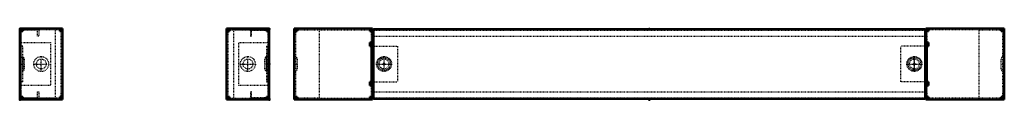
# Model space of a CAD drawing. Header units: millimetres. Extents: x 0 to 2902, y 0 to 1064.
# Tile 2 of 2: x 1521 to 2902, y 385 to 485. Entities that reach past the tile are written whole.
import ezdxf

# ---------------------------------------------------------------- set-up
doc = ezdxf.new("R2010")
doc.units = ezdxf.units.MM
doc.linetypes.add('Center', pattern=[1.5, 0.45, -0.5, 0.05, -0.5])
doc.linetypes.add('Dashed', pattern=[2, 1, -1])
for name, color, linetype, lineweight in [('2d ConnectionPoints', 7, 'Continuous', 50), ('AM_0', 7, 'Continuous', 50), ('AM_7', 7, 'Center', 25), ('AM_9', 6, 'Dashed', 25)]:
    doc.layers.add(name, color=color, linetype=linetype, lineweight=lineweight)

# ---------------------------------------------------------------- blocks, each defined once
blk = doc.blocks.new('18_PSF1100_0__P4_1_0_in_PFS1100_0__1300')
at = {"layer": 'AM_0'}
for p, q in [((1811.1, 483), (1811.1, 485)), ((1871.1, 485), (1811.1, 485)), ((1815.1, 481), (1815.1, 485)), ((1867.1, 481), (1867.1, 485)), ((1871.1, 385), (1871.1, 485)), ((1811.1, 483), (1815.1, 483)), ((1811.1, 387), (1811.1, 482.9)), ((1813.1, 482.9), (1811.1, 482.9)), ((1811.1, 481), (1815.1, 481)), ((1813.1, 481), (1813.1, 482.9)), ((1867.1, 483), (1869.1, 483)), ((1867.1, 481), (1871.1, 481)), ((1869.1, 483), (1869.1, 481)), ((1811.1, 389), (1815.1, 389)), ((1813.1, 387), (1811.1, 387)), ((1811.1, 387), (1815.1, 387)), ((1811.1, 387), (1811.1, 385)), ((1813.1, 387), (1813.1, 389)), ((1815.1, 385), (1815.1, 389)), ((1867.1, 389), (1871.1, 389)), ((1867.1, 385), (1867.1, 389)), ((1869.1, 387), (1867.1, 387)), ((1869.1, 389), (1869.1, 387)), ((1811.1, 385), (1871.1, 385))]:
    blk.add_line(p, q, dxfattribs=at)
at = {"layer": 'AM_7'}
for p, q in [((1841.1, 423.9), (1841.1, 446.1)), ((1830, 435), (1852.2, 435))]:
    blk.add_line(p, q, dxfattribs=at)
at = {"layer": 'AM_9'}
for p, q in [((1813.1, 481), (1813.1, 389)), ((1815.1, 483), (1867.1, 483)), ((1867.1, 482.9), (1821.1, 482.9)), ((1821.1, 482.9), (1821.1, 387.1)), ((1869.1, 481), (1869.1, 389)), ((1828.3, 465), (1871.1, 465)), ((1828.3, 405), (1828.3, 465)), ((1867.1, 460), (1871.1, 460)), ((1867.1, 460), (1867.1, 410)), ((1869.1, 460), (1869.1, 410)), ((1864.9, 428.1), (1864.9, 441.9)), ((1871.1, 405), (1828.3, 405)), ((1867.1, 410), (1871.1, 410)), ((1815.1, 387), (1867.1, 387)), ((1821.1, 387.1), (1867.1, 387.1))]:
    blk.add_line(p, q, dxfattribs=at)
for radius in [10.5, 6.9]:
    blk.add_circle((1841.1, 435), radius, dxfattribs=at)
for centre, start, end in [((1869, 441.9), 117.6077, 180), ((1869, 428.1), 180, 242.3923)]:
    blk.add_arc(centre, 4.1, start, end, dxfattribs=at)
blk = doc.blocks.new('19_PSF1100_0__P4_2_0_in_PFS1100_0__1300')
at = {"layer": 'AM_0'}
for p, q in [((1811.098, 482.946), (1811.098, 482.954)), ((1813.098, 482.954), (1811.098, 482.954)), ((1813.098, 482.946), (1813.098, 482.954))]:
    blk.add_line(p, q, dxfattribs=at)
at = {"layer": 'AM_9'}
blk.add_line((1813.098, 387.054), (1811.098, 387.054), dxfattribs=at)
blk = doc.blocks.new('20_PSF1100_0__P1_1_0_in_PFS1100_0__1300')
at = {"layer": 'AM_0'}
for p, q in [((1867.098, 482.5), (1869.098, 482.5)), ((1869.098, 387.5), (1867.098, 387.5))]:
    blk.add_line(p, q, dxfattribs=at)
at = {"layer": 'AM_7'}
blk.add_line((1871.298, 435), (1864.718, 435), dxfattribs=at)
at = {"layer": 'AM_9'}
for p, q in [((1844.598, 484), (1844.598, 474)), ((1871.098, 484), (1844.598, 484)), ((1844.598, 474), (1846.098, 474)), ((1846.098, 474), (1846.098, 482.5)), ((1846.098, 482.5), (1867.098, 482.5)), ((1869.098, 482.5), (1869.598, 482.5)), ((1869.598, 482.5), (1869.598, 387.5)), ((1867.097, 426), (1867.097, 444)), ((1869.598, 444), (1867.097, 444)), ((1867.097, 426), (1869.598, 426)), ((1846.098, 396), (1844.598, 396)), ((1844.598, 396), (1844.598, 386)), ((1846.098, 387.5), (1846.098, 396)), ((1867.098, 387.5), (1846.098, 387.5)), ((1869.598, 387.5), (1869.098, 387.5)), ((1844.598, 386), (1871.098, 386))]:
    blk.add_line(p, q, dxfattribs=at)
blk = doc.blocks.new('21_PSF1100_0__P4_3_0_in_PFS1100_0__1300')
at = {"layer": 'AM_0'}
for p, q in [((1579.098, 387.054), (1579.098, 387.046)), ((1579.098, 387.046), (1581.098, 387.046)), ((1581.098, 387.054), (1581.098, 387.046))]:
    blk.add_line(p, q, dxfattribs=at)
at = {"layer": 'AM_9'}
blk.add_line((1579.098, 482.946), (1581.098, 482.946), dxfattribs=at)
blk = doc.blocks.new('22_PSF1100_0__P4_4_0_in_PFS1100_0__1300')
at = {"layer": 'AM_0'}
for p, q in [((1581.1, 485), (1521.1, 485)), ((1521.1, 485), (1521.1, 385)), ((1525.1, 485), (1525.1, 481)), ((1577.1, 485), (1577.1, 481)), ((1581.1, 483), (1581.1, 485)), ((1525.1, 481), (1521.1, 481)), ((1523.1, 483), (1525.1, 483)), ((1523.1, 481), (1523.1, 483)), ((1581.1, 483), (1577.1, 483)), ((1581.1, 481), (1577.1, 481)), ((1579.1, 483), (1579.1, 481)), ((1579.1, 483), (1581.1, 483)), ((1581.1, 483), (1581.1, 387.1)), ((1525.1, 389), (1521.1, 389)), ((1523.1, 387), (1523.1, 389)), ((1525.1, 387), (1523.1, 387)), ((1525.1, 389), (1525.1, 385)), ((1577.1, 389), (1577.1, 385)), ((1581.1, 389), (1577.1, 389)), ((1581.1, 387), (1577.1, 387)), ((1579.1, 389), (1579.1, 387.1)), ((1579.1, 387.1), (1581.1, 387.1)), ((1581.1, 387), (1581.1, 385)), ((1521.1, 385), (1581.1, 385))]:
    blk.add_line(p, q, dxfattribs=at)
at = {"layer": 'AM_7'}
for p, q in [((1551.1, 423.9), (1551.1, 446.1)), ((1540, 435), (1562.2, 435))]:
    blk.add_line(p, q, dxfattribs=at)
at = {"layer": 'AM_9'}
for p, q in [((1523.1, 389), (1523.1, 481)), ((1577.1, 483), (1525.1, 483)), ((1571.1, 482.9), (1525.1, 482.9)), ((1571.1, 387.1), (1571.1, 482.9)), ((1579.1, 389), (1579.1, 481)), ((1521.1, 465), (1563.9, 465)), ((1525.1, 460), (1521.1, 460)), ((1523.1, 410), (1523.1, 460)), ((1525.1, 410), (1525.1, 460)), ((1563.9, 465), (1563.9, 405)), ((1527.3, 441.9), (1527.3, 428.1)), ((1525.1, 410), (1521.1, 410)), ((1563.9, 405), (1521.1, 405)), ((1525.1, 387.1), (1571.1, 387.1)), ((1577.1, 387), (1525.1, 387))]:
    blk.add_line(p, q, dxfattribs=at)
for radius in [10.5, 6.9]:
    blk.add_circle((1551.1, 435), radius, dxfattribs=at)
for centre, start, end in [((1523.2, 441.9), 0, 62.3923), ((1523.2, 428.1), 297.6077, 360)]:
    blk.add_arc(centre, 4.1, start, end, dxfattribs=at)
blk = doc.blocks.new('23_PSF1100_0__P1_2_0_in_PFS1100_0__1300')
at = {"layer": 'AM_0'}
for p, q in [((1525.098, 482.5), (1523.098, 482.5)), ((1523.098, 387.5), (1525.098, 387.5))]:
    blk.add_line(p, q, dxfattribs=at)
at = {"layer": 'AM_7'}
blk.add_line((1520.898, 435), (1527.478, 435), dxfattribs=at)
at = {"layer": 'AM_9'}
for p, q in [((1521.098, 484), (1547.598, 484)), ((1547.598, 484), (1547.598, 474)), ((1523.098, 482.5), (1522.598, 482.5)), ((1522.598, 482.5), (1522.598, 387.5)), ((1546.098, 482.5), (1525.098, 482.5)), ((1546.098, 474), (1546.098, 482.5)), ((1547.598, 474), (1546.098, 474)), ((1525.099, 444), (1522.598, 444)), ((1525.099, 444), (1525.099, 426)), ((1522.598, 426), (1525.099, 426)), ((1522.598, 387.5), (1523.098, 387.5)), ((1525.098, 387.5), (1546.098, 387.5)), ((1546.098, 396), (1547.598, 396)), ((1546.098, 387.5), (1546.098, 396)), ((1547.598, 396), (1547.598, 386)), ((1547.598, 386), (1521.098, 386))]:
    blk.add_line(p, q, dxfattribs=at)
blk = doc.blocks.new('24_PSF1100_0__P4_1_0_in_PFS1100_0__1300')
at = {"layer": 'AM_7'}
blk.add_line((2897.786, 435), (2902.406, 435), dxfattribs=at)
at = {"layer": 'AM_9'}
for p, q in [((2898.196, 482.946), (2867.196, 482.946)), ((2867.196, 387.054), (2867.196, 387.046)), ((2867.196, 387.046), (2898.196, 387.046))]:
    blk.add_line(p, q, dxfattribs=at)
blk = doc.blocks.new('25_PSF1100_0__P4_2_0_in_PFS1100_0__1300')
at = {"layer": 'AM_7'}
blk.add_line((1910.508, 435), (1905.888, 435), dxfattribs=at)
at = {"layer": 'AM_9'}
for p, q in [((1941.098, 482.954), (1910.098, 482.954)), ((1941.098, 482.946), (1941.098, 482.954)), ((1910.098, 387.054), (1941.098, 387.054))]:
    blk.add_line(p, q, dxfattribs=at)
blk = doc.blocks.new('26_PSF1100_0__P4_3_0_in_PFS1100_0__1300')
at = {"layer": 'AM_0'}
for p, q in [((1906.1, 385), (1906.1, 485)), ((1906.1, 485), (2016.1, 485)), ((1910.1, 481), (1910.1, 485)), ((2012.1, 481), (2012.1, 485)), ((2016.1, 485), (2016.1, 483)), ((1906.1, 481), (1910.1, 481)), ((1908.1, 483), (1910.1, 483)), ((1908.1, 481), (1908.1, 483)), ((2012.1, 483), (2016.1, 483)), ((2012.1, 481), (2016.1, 481)), ((2014.1, 481), (2014.1, 482.9)), ((2014.1, 482.9), (2016.1, 482.9)), ((2016.1, 460), (2016.1, 482.9)), ((2012.1, 460), (2012.1, 465)), ((2012.1, 465), (2016.1, 465)), ((2012.1, 460), (2017.1, 460)), ((2014.1, 460), (2014.1, 465)), ((2014.7, 460), (2014.7, 410)), ((2016.6, 460), (2016.6, 410)), ((2012.1, 405), (2012.1, 410)), ((2012.1, 410), (2017.1, 410)), ((2012.1, 405), (2016.1, 405)), ((2014.1, 405), (2014.1, 410)), ((2016.1, 387.1), (2016.1, 410)), ((1906.1, 389), (1910.1, 389)), ((1908.1, 387), (1908.1, 389)), ((1910.1, 387), (1908.1, 387)), ((1910.1, 385), (1910.1, 389)), ((2012.1, 385), (2012.1, 389)), ((2012.1, 389), (2016.1, 389)), ((2016.1, 387), (2012.1, 387)), ((2014.1, 387.1), (2014.1, 389)), ((2014.1, 387.1), (2016.1, 387.1)), ((2016.1, 387), (2016.1, 385)), ((2016.1, 385), (1906.1, 385))]:
    blk.add_line(p, q, dxfattribs=at)
at = {"layer": 'AM_7'}
for p, q in [((2032.1, 423.9), (2032.1, 446.1)), ((2021, 435), (2043.2, 435))]:
    blk.add_line(p, q, dxfattribs=at)
at = {"layer": 'AM_9'}
for p, q in [((1908.1, 481), (1908.1, 389)), ((1910.1, 483), (2012.1, 483)), ((1910.1, 482.9), (1941.1, 482.9)), ((1941.1, 482.9), (1941.1, 387)), ((2014.1, 481), (2014.1, 465)), ((2013.8, 460), (2013.8, 410)), ((2014.1, 410), (2014.1, 460)), ((2015.8, 460), (2015.8, 410)), ((2016.1, 410), (2016.1, 460)), ((2017.1, 460), (2051.1, 460)), ((2051.1, 460), (2051.1, 410)), ((1910.3, 441.9), (1910.3, 428.1)), ((2014.1, 405), (2014.1, 389)), ((2017.1, 410), (2051.1, 410)), ((1941.1, 387), (1910.1, 387)), ((1910.1, 387), (2012.1, 387))]:
    blk.add_line(p, q, dxfattribs=at)
for radius in [10.5, 6.9]:
    blk.add_circle((2032.1, 435), radius, dxfattribs=at)
for centre, start, end in [((1906.2, 441.9), 360, 62.3923), ((1906.2, 428.1), 297.6077, 0)]:
    blk.add_arc(centre, 4.1, start, end, dxfattribs=at)
blk = doc.blocks.new('27_PSF1100_0__P4_4_0_in_PFS1100_0__1300')
at = {"layer": 'AM_0'}
for p, q in [((2792.2, 483), (2792.2, 485)), ((2792.2, 485), (2902.2, 485)), ((2796.2, 485), (2796.2, 481)), ((2898.2, 485), (2898.2, 481)), ((2902.2, 485), (2902.2, 385)), ((2792.2, 483), (2796.2, 483)), ((2792.2, 482.9), (2792.2, 460)), ((2794.2, 482.9), (2792.2, 482.9)), ((2796.2, 481), (2792.2, 481)), ((2794.2, 482.9), (2794.2, 481)), ((2898.2, 483), (2900.2, 483)), ((2902.2, 481), (2898.2, 481)), ((2900.2, 483), (2900.2, 481)), ((2796.2, 460), (2791.1, 460)), ((2791.7, 410), (2791.7, 460)), ((2796.2, 465), (2792.2, 465)), ((2793.6, 410), (2793.6, 460)), ((2794.2, 465), (2794.2, 460)), ((2796.2, 465), (2796.2, 460)), ((2796.2, 410), (2791.1, 410)), ((2792.2, 410), (2792.2, 387.1)), ((2796.2, 405), (2792.2, 405)), ((2794.2, 410), (2794.2, 405)), ((2796.2, 410), (2796.2, 405)), ((2796.2, 389), (2792.2, 389)), ((2794.2, 387.1), (2792.2, 387.1)), ((2796.2, 387), (2792.2, 387)), ((2792.2, 385), (2792.2, 387)), ((2794.2, 389), (2794.2, 387.1)), ((2796.2, 389), (2796.2, 385)), ((2898.2, 389), (2898.2, 385)), ((2902.2, 389), (2898.2, 389)), ((2900.2, 387), (2898.2, 387)), ((2900.2, 389), (2900.2, 387)), ((2902.2, 385), (2792.2, 385))]:
    blk.add_line(p, q, dxfattribs=at)
at = {"layer": 'AM_7'}
for p, q in [((2776.2, 423.9), (2776.2, 446.1)), ((2765.1, 435), (2787.3, 435))]:
    blk.add_line(p, q, dxfattribs=at)
at = {"layer": 'AM_9'}
for p, q in [((2794.2, 465), (2794.2, 481)), ((2898.2, 483), (2796.2, 483)), ((2867.2, 483), (2898.2, 483)), ((2867.2, 387.1), (2867.2, 483)), ((2900.2, 389), (2900.2, 481)), ((2791.1, 460), (2757.2, 460)), ((2757.2, 410), (2757.2, 460)), ((2792.2, 460), (2792.2, 410)), ((2792.5, 410), (2792.5, 460)), ((2794.2, 460), (2794.2, 410)), ((2794.5, 410), (2794.5, 460)), ((2898, 428.1), (2898, 441.9)), ((2791.1, 410), (2757.2, 410)), ((2794.2, 389), (2794.2, 405)), ((2898.2, 387), (2796.2, 387)), ((2898.2, 387.1), (2867.2, 387.1))]:
    blk.add_line(p, q, dxfattribs=at)
for radius in [10.5, 6.9]:
    blk.add_circle((2776.2, 435), radius, dxfattribs=at)
for centre, start, end in [((2902.1, 441.9), 117.6077, 180), ((2902.1, 428.1), 180, 242.3923)]:
    blk.add_arc(centre, 4.1, start, end, dxfattribs=at)
blk = doc.blocks.new('28_PSF1100_0__P1_0_in_PFS1100_0__1300')
at = {"layer": 'AM_0'}
for p, q in [((2017.147, 484), (2791.147, 484)), ((2017.147, 386), (2017.147, 484)), ((2791.147, 386), (2791.147, 484)), ((2017.147, 386), (2791.147, 386))]:
    blk.add_line(p, q, dxfattribs=at)
at = {"layer": 'AM_7'}
for p, q in [((2032.147, 425.55), (2032.147, 444.45)), ((2776.147, 425.55), (2776.147, 444.45))]:
    blk.add_line(p, q, dxfattribs=at)
at = {"layer": 'AM_9'}
for p, q in [((2017.147, 482.5), (2791.147, 482.5)), ((2017.147, 474), (2791.147, 474)), ((2017.147, 396), (2791.147, 396)), ((2017.147, 387.5), (2791.147, 387.5))]:
    blk.add_line(p, q, dxfattribs=at)
for centre in [(2032.147, 435), (2776.147, 435)]:
    blk.add_circle(centre, 9, dxfattribs=at)

msp = doc.modelspace()

# ---------------------------------------------------------------- linework, layer by layer
at = {"layer": '2d ConnectionPoints'}
for p in [(1521.098, 484), (1871.098, 484), (2404.147, 484), (2404.147, 484), (1521.098, 435), (1521.098, 435), (1521.098, 435), (1521.098, 435), (1871.098, 435), (1871.098, 435), (1871.098, 435), (2032.147, 435), (2032.147, 435), (2032.147, 435), (2776.147, 435), (2776.147, 435), (2776.147, 435), (1521.098, 386), (1521.098, 385), (1521.098, 385), (1871.098, 386), (1871.098, 385), (1871.098, 385), (2404.147, 386), (2404.147, 386), (2404.147, 385), (2404.147, 385), (2404.147, 385), (2404.147, 385)]:
    msp.add_point(p, dxfattribs=at)

# ---------------------------------------------------------------- block references
for name in ['23_PSF1100_0__P1_2_0_in_PFS1100_0__1300', '22_PSF1100_0__P4_4_0_in_PFS1100_0__1300', '18_PSF1100_0__P4_1_0_in_PFS1100_0__1300', '20_PSF1100_0__P1_1_0_in_PFS1100_0__1300', '26_PSF1100_0__P4_3_0_in_PFS1100_0__1300', '28_PSF1100_0__P1_0_in_PFS1100_0__1300', '27_PSF1100_0__P4_4_0_in_PFS1100_0__1300', '21_PSF1100_0__P4_3_0_in_PFS1100_0__1300', '19_PSF1100_0__P4_2_0_in_PFS1100_0__1300', '25_PSF1100_0__P4_2_0_in_PFS1100_0__1300', '24_PSF1100_0__P4_1_0_in_PFS1100_0__1300']:
    msp.add_blockref(name, (0, 0))

doc.saveas('drawing.dxf')
